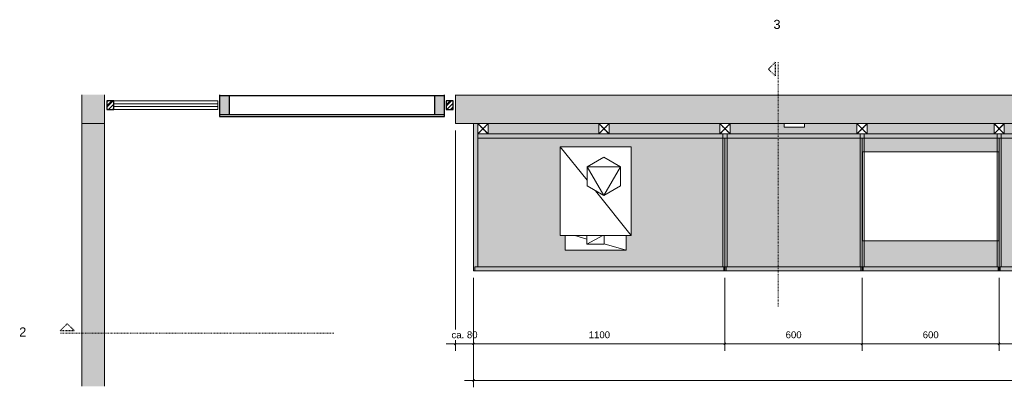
# Model space of a CAD drawing. Header units: millimetres. Extents: x -41613 to -506, y -9518 to 44768.
# Tile 10 of 11: x -41613 to -37304, y 43159 to 44768. Entities that reach past the tile are written whole.
import ezdxf

# ---------------------------------------------------------------- set-up
doc = ezdxf.new("R2010")
doc.units = ezdxf.units.MM
for name, pattern in [('Dash_2_', [6.35, 3.175, -3.175]), ('Hidden', [7.14375, 4.7625, -2.38125]), ('Overhead xxSmall', [2.579688, 1.5875, -0.992188])]:
    doc.linetypes.add(name, pattern=pattern)
for name, color, linetype, lineweight in [('0-1', 7, 'Continuous', 5), ('A----M-', 8, 'Continuous', 5), ('A----M--20', 8, 'Continuous', 5), ('A09-C---1', 8, 'Dash_2_', 13), ('A09-C---2', 135, 'Dash_2_', 25), ('A09-C---3', 8, 'Dash_2_', 5), ('A29-----1', 9, 'Continuous', 5), ('A29-----2', 7, 'Continuous', 13), ('A29-----3', 90, 'Continuous', 70), ('A31-----1', 50, 'Continuous', 9), ('A31-----2', 250, 'Continuous', 25), ('A31-----3', 140, 'Continuous', 9), ('A312----1', 7, 'Continuous', 13), ('A69-----1', 55, 'Continuous', 5), ('A99-----1', 1, 'Continuous', 13), ('A99-----3', 1, 'Overhead xxSmall', 13), ('Detail Items', 1, 'Continuous', 5), ('Detail Items-1', 7, 'Continuous', 13), ('Detail Items-2', 50, 'Continuous', 9), ('Detail Items-3', 1, 'Continuous', 9), ('Detail Items-4', 10, 'Continuous', 5), ('Detail Items-5', 1, 'Hidden', 5), ('walls-1', 254, 'Continuous', 5)]:
    doc.layers.add(name, color=color, linetype=linetype, lineweight=lineweight)
doc.styles.add('Arial', font='arial.ttf', dxfattribs={"height": 40})
doc.styles.add('Arial_1', font='arial.ttf', dxfattribs={"height": 30})
doc.dimstyles.new('TD_Diagonal_1_5_mm', dxfattribs={"dimscale": 304.8, "dimtxt": 30.607782, "dimasz": 0.026247, "dimexe": 0.098425, "dimexo": 0.098425, "dimgap": 0.052493, "dimtad": 1, "dimdec": 0, "dimzin": 0, "dimdsep": 46, "dimtxsty": 'Arial_1', "dimblk1": 'OBLIQUE', "dimblk2": 'OBLIQUE', "dimsah": 1, "dimcen": 0.09, "dimdle": 0.131234, "dimazin": 2, "dimtfac": 1, "dimtdec": 4, "dimtix": 1, "dimtmove": 0, "dimatfit": 3, "dimfxl": 1, "dimtvp": 1, "dimtfill": 1, "dimtolj": 1, "dimtzin": 0, "dimarcsym": 2})
pattern_1 = [(45, (-74507.788, -708.147), (-19.999808, 19.999808), []), (45, (-74490.788, -708.147), (-19.999808, 19.999808), []), (45, (-74489.788, -708.147), (-19.999808, 19.999808), []), (45, (-74488.788, -708.147), (-19.999808, 19.999808), []), (45, (-74487.788, -708.147), (-19.999808, 19.999808), []), (45, (-74486.788, -708.147), (-19.999808, 19.999808), []), (45, (-74485.788, -708.147), (-19.999808, 19.999808), []), (45, (-74484.788, -708.147), (-19.999808, 19.999808), [])]

# ---------------------------------------------------------------- blocks, each defined once
blk = doc.blocks.new('NLRS_32_10_DO_WB_houten kozijn enkele deur_gen_ABT - 67x90_1070x2315_dichtedeur_akoestisch bekleed_zelfsluitend-18601273-Pantry MFZ - Plan view')
at = {"layer": 'A31-----2'}
for p, q in [((-32067.6, 44085.4), (-32059.6, 44085.4)), ((-32067.6, 44035.4), (-32067.6, 44085.4)), ((-32059.6, 44085.4), (-32059.6, 44077.4)), ((-31985.6, 44085.4), (-31977.6, 44085.4)), ((-31985.6, 44077.4), (-31985.6, 44085.4)), ((-31977.6, 44085.4), (-31977.6, 44018.4)), ((-32059.6, 44077.4), (-31985.6, 44077.4)), ((-32017.6, 44035.4), (-32067.6, 44035.4)), ((-32017.6, 44018.4), (-32017.6, 44035.4)), ((-31977.6, 44018.4), (-32017.6, 44018.4))]:
    blk.add_line(p, q, dxfattribs=at)
blk = doc.blocks.new('NLRS_30_00_DO_UN_deur met akoestische panelen_binnendraaiend_gen_ABT - dichte deur-16680598-Pantry MFZ - Plan view')
at = {"layer": 'Detail Items-3'}
h = blk.add_hatch(dxfattribs=at)
h.set_pattern_fill('FP_1', color=256, style=0, pattern_type=2)
h.set_pattern_definition([(45, (-74507.79, -708.147), (-28.28427, 28.28427), [])])
h.paths.add_polyline_path([(-32069.6, 43163.2), (-32005.6, 43163.2), (-32005.6, 44033.4), (-32069.6, 44033.4), (-32069.6, 43801.4)])
at = {"layer": 'A31-----2'}
for p, q in [((-31980.6, 44006.4), (-31951.6, 44006.4)), ((-31951.6, 44006.4), (-31951.6, 43163.2))]:
    blk.add_line(p, q, dxfattribs=at)
at = {"layer": 'A312----1'}
for p, q in [((-32069.6, 44033.4), (-32005.6, 44033.4)), ((-32069.6, 43163.2), (-32069.6, 44033.4)), ((-32005.6, 44033.4), (-32005.6, 44006.4))]:
    blk.add_line(p, q, dxfattribs=at)
at = {"layer": 'Detail Items-1'}
for p, q in [((-31980.6, 44006.4), (-32005.6, 44006.4)), ((-32005.6, 44006.4), (-32005.6, 43163.2)), ((-31980.6, 43163.2), (-31980.6, 44006.4))]:
    blk.add_line(p, q, dxfattribs=at)
at = {"layer": 'Detail Items-2'}
for p, q in [((-32069.6, 44033.4), (-33139.6, 44033.4)), ((-32069.6, 44033.4), (-32069.6, 43163.2)), ((-32005.6, 44006.4), (-31984.9, 43163.2)), ((-31980.6, 44006.4), (-32001.4, 43163.2))]:
    blk.add_line(p, q, dxfattribs=at)
blk.add_arc((-32069.6, 44033.4), 1070, 180, 234.4869, dxfattribs=at)
blk = doc.blocks.new('NLRS_32_20_DO_deur in glazen wand - glazen deur_MA_01-18601276-Pantry MFZ - Plan view')
at = {"layer": 'A31-----3'}
h = blk.add_hatch(color=256, dxfattribs=at)
h.paths.add_polyline_path([(-39753.6, 44352.5), (-39753.6, 44435.3), (-39798.1, 44435.3), (-39798.1, 44352.5)])
h.paths.add_polyline_path([(-40695.1, 44352.5), (-40695.1, 44435.3), (-40739.6, 44435.3), (-40739.6, 44352.5)])
at = {"layer": 'A31-----1'}
for p, q in [((-39798.1, 44435.3), (-40695.1, 44435.3)), ((-40695.1, 44352.5), (-39798.1, 44352.5))]:
    blk.add_line(p, q, dxfattribs=at)
at = {"layer": 'A31-----2'}
for p, q in [((-40739.6, 44439.6), (-40739.6, 44436.9)), ((-40739.6, 44436.9), (-39753.6, 44436.9)), ((-40739.6, 44435.3), (-40739.6, 44352.5)), ((-40695.1, 44435.3), (-40739.6, 44435.3)), ((-40695.1, 44352.5), (-40695.1, 44435.3)), ((-39753.6, 44435.3), (-39798.1, 44435.3)), ((-39798.1, 44435.3), (-39798.1, 44352.5)), ((-39753.6, 44436.9), (-39753.6, 44439.6)), ((-39753.6, 44352.5), (-39753.6, 44435.3)), ((-40739.6, 44352.5), (-40695.1, 44352.5)), ((-40739.6, 44350.9), (-40739.6, 44343.9)), ((-39753.6, 44350.9), (-40739.6, 44350.9)), ((-40739.6, 44343.9), (-39753.6, 44343.9)), ((-39798.1, 44352.5), (-39753.6, 44352.5)), ((-39753.6, 44343.9), (-39753.6, 44350.9))]:
    blk.add_line(p, q, dxfattribs=at)
blk = doc.blocks.new('Rectangular Mullion - 00_maars_horizon-6610511-Pantry MFZ - Plan view')
at = {"layer": 'A31-----3'}
h = blk.add_hatch(dxfattribs=at)
h.set_pattern_fill('FP_2', color=256, style=0, pattern_type=2)
h.set_pattern_definition(pattern_1)
h.paths.add_polyline_path([(-41201.6, 44374.9), (-41201.6, 44412.9), (-41231.6, 44412.9), (-41231.6, 44374.9)])
at = {"layer": 'A31-----2'}
for p, q in [((-41201.6, 44412.9), (-41231.6, 44412.9)), ((-41231.6, 44412.9), (-41231.6, 44374.9)), ((-41201.6, 44374.9), (-41201.6, 44412.9)), ((-41231.6, 44374.9), (-41201.6, 44374.9))]:
    blk.add_line(p, q, dxfattribs=at)
blk = doc.blocks.new('Rectangular Mullion - 00_maars_horizon-7101494-Pantry MFZ - Plan view')
at = {"layer": 'A31-----3'}
h = blk.add_hatch(dxfattribs=at)
h.set_pattern_fill('FP_2', color=256, style=0, pattern_type=2)
h.set_pattern_definition(pattern_1)
h.paths.add_polyline_path([(-39716.6, 44374.9), (-39716.6, 44412.9), (-39746.6, 44412.9), (-39746.6, 44374.9)])
at = {"layer": 'A31-----2'}
for p, q in [((-39716.6, 44412.9), (-39746.6, 44412.9)), ((-39746.6, 44412.9), (-39746.6, 44374.9)), ((-39716.6, 44374.9), (-39716.6, 44412.9)), ((-39746.6, 44374.9), (-39716.6, 44374.9))]:
    blk.add_line(p, q, dxfattribs=at)
blk = doc.blocks.new('Rectangular Mullion - 00_maars_horizon_onder_profiel-14261393-Pantry MFZ - Plan view')
at = {"layer": 'A31-----1'}
for p, q in [((-41201.6, 44412.9), (-40746.6, 44412.9)), ((-40746.6, 44412.9), (-40746.6, 44399.9)), ((-40746.6, 44387.9), (-40746.6, 44374.9)), ((-40746.6, 44374.9), (-41201.6, 44374.9))]:
    blk.add_line(p, q, dxfattribs=at)
blk = doc.blocks.new('HSR-D_ABT_ARCH_Interieur_rvt-1-Pantry MFZ - Plan view')
at = {"layer": 'A29-----1'}
for points in [[(-41341.6, 44312.9), (-41241.6, 44312.9), (-41241.6, 44439.6), (-41341.6, 44439.6)], [(-39606.6, 44437.9), (-39606.7, 44439.6), (-39706.6, 44439.6), (-39706.6, 44437.9), (-39656.6, 44437.9)], [(-32380.5, 44312.9), (-32101.7, 44312.9), (-32101.7, 44437.9), (-39706.6, 44437.9), (-39706.6, 44312.9), (-32979.9, 44312.9)], [(-36401.7, 44437.9), (-36401.7, 44439.6), (-36501.7, 44439.6), (-36501.7, 44437.9)], [(-32001.7, 44437.9), (-32001.7, 44439.6), (-32101.7, 44439.6), (-32101.7, 44437.9), (-32051.7, 44437.9)], [(-32001.6, 44085.4), (-32001.7, 44437.9), (-32101.6, 44437.9), (-32101.6, 44085.4), (-32005.6, 44085.4)], [(-41241.6, 43163.2), (-41241.6, 44312.9), (-41341.6, 44312.9), (-41341.6, 43163.2)]]:
    blk.add_hatch(color=256, dxfattribs=at).paths.add_polyline_path(points)
at = {"layer": 'walls-1'}
blk.add_hatch(color=256, dxfattribs=at).paths.add_polyline_path([(-31951.6, 44018.4), (-31951.6, 44439.6), (-32001.6, 44439.6), (-32001.6, 44077.4), (-31985.6, 44077.4), (-31985.6, 44085.4), (-31977.6, 44085.4), (-31977.6, 44018.4)])
at = {"layer": 'A29-----2'}
for p, q in [((-41341.6, 44439.6), (-41341.6, 44312.9)), ((-41241.6, 44312.9), (-41241.6, 44439.6)), ((-39706.6, 44439.6), (-39706.6, 44437.9)), ((-39706.6, 44437.9), (-39706.6, 44312.9)), ((-39706.6, 44437.9), (-39656.6, 44437.9)), ((-39656.6, 44437.9), (-39606.6, 44437.9)), ((-39606.6, 44437.9), (-39606.6, 44439.6)), ((-36501.7, 44437.9), (-39606.6, 44437.9)), ((-36501.7, 44439.6), (-36501.7, 44437.9)), ((-36501.7, 44437.9), (-36401.7, 44437.9)), ((-36401.7, 44437.9), (-36401.7, 44439.6)), ((-32101.7, 44437.9), (-36401.7, 44437.9)), ((-32101.7, 44439.6), (-32101.7, 44437.9)), ((-32101.7, 44312.9), (-32101.7, 44437.9)), ((-32101.7, 44437.9), (-32051.7, 44437.9)), ((-32101.6, 44437.9), (-32101.6, 44085.4)), ((-32051.6, 44437.9), (-32101.6, 44437.9)), ((-32051.7, 44437.9), (-32001.7, 44437.9)), ((-32001.6, 44437.9), (-32051.6, 44437.9)), ((-32001.7, 44437.9), (-32001.7, 44439.6)), ((-32001.6, 44085.4), (-32001.6, 44437.9)), ((-40746.6, 44399.9), (-41201.6, 44399.9)), ((-41201.6, 44399.9), (-41201.6, 44387.9)), ((-41201.6, 44387.9), (-40746.6, 44387.9)), ((-40746.6, 44387.9), (-40746.6, 44399.9)), ((-41341.6, 44312.9), (-41241.6, 44312.9)), ((-41341.6, 44312.9), (-41341.6, 43163.2)), ((-41241.6, 44312.9), (-41341.6, 44312.9)), ((-41241.6, 43163.2), (-41241.6, 44312.9)), ((-39706.6, 44312.9), (-39608.6, 44312.9)), ((-39563.6, 44312.9), (-39079.1, 44312.9)), ((-39034.1, 44312.9), (-38549.1, 44312.9)), ((-38504.1, 44312.9), (-37949.1, 44312.9)), ((-37904.1, 44312.9), (-37349.1, 44312.9)), ((-37304.1, 44312.9), (-36749.1, 44312.9)), ((-36704.1, 44312.9), (-36149.1, 44312.9)), ((-36104.1, 44312.9), (-35549.1, 44312.9)), ((-35504.1, 44312.9), (-34949.1, 44312.9)), ((-34904.1, 44312.9), (-34349.1, 44312.9)), ((-34304.1, 44312.9), (-33789.6, 44312.9)), ((-33744.6, 44312.9), (-32101.7, 44312.9)), ((-32101.6, 44085.4), (-32067.6, 44085.4)), ((-32059.6, 44085.4), (-32051.6, 44085.4)), ((-32051.6, 44085.4), (-32001.6, 44085.4))]:
    blk.add_line(p, q, dxfattribs=at)
at = {"layer": 'A29-----3'}
for p, q in [((-32001.6, 44439.6), (-32001.6, 44077.4)), ((-31951.6, 44018.4), (-31951.6, 44439.6)), ((-31977.6, 44018.4), (-31951.6, 44018.4))]:
    blk.add_line(p, q, dxfattribs=at)
at = {"layer": 'A31-----1'}
for name in ['NLRS_32_20_DO_deur in glazen wand - glazen deur_MA_01-18601276-Pantry MFZ - Plan view', 'Rectangular Mullion - 00_maars_horizon-6610511-Pantry MFZ - Plan view', 'Rectangular Mullion - 00_maars_horizon_onder_profiel-14261393-Pantry MFZ - Plan view', 'Rectangular Mullion - 00_maars_horizon-7101494-Pantry MFZ - Plan view', 'NLRS_32_10_DO_WB_houten kozijn enkele deur_gen_ABT - 67x90_1070x2315_dichtedeur_akoestisch bekleed_zelfsluitend-18601273-Pantry MFZ - Plan view', 'NLRS_30_00_DO_UN_deur met akoestische panelen_binnendraaiend_gen_ABT - dichte deur-16680598-Pantry MFZ - Plan view']:
    blk.add_blockref(name, (0, 0), dxfattribs=at)
blk = doc.blocks.new('Electrical wall socket - Wall socket_Double WCD-17077541-Pantry MFZ - Plan view')
at = {"layer": 'A69-----1'}
for p, q in [((-38268, 44312.9), (-38268, 44297.9)), ((-38178, 44312.9), (-38178, 44297.9)), ((-38178, 44297.9), (-38268, 44297.9))]:
    blk.add_line(p, q, dxfattribs=at)
blk = doc.blocks.new('Koffiemachine - Koffiemachine-18252382-Pantry MFZ - Plan view')
at = {"layer": 'A69-----1'}
for p, q in [((-39130.5, 44065.2), (-39247.6, 44212.1)), ((-39247.6, 44212.1), (-39247.6, 43822.7)), ((-38937, 44212.1), (-39247.6, 44212.1)), ((-38937, 43822.7), (-38937, 44212.1)), ((-39130.5, 44124.6), (-39057.3, 44166.8)), ((-38984.2, 44124.6), (-39057.3, 44166.8)), ((-39130.5, 44124.6), (-39057.3, 43997.9)), ((-38984.2, 44124.6), (-39130.5, 44124.6)), ((-39130.5, 44124.6), (-39130.5, 44040.1)), ((-38984.2, 44124.6), (-39057.3, 43997.9)), ((-38984.2, 44124.6), (-38984.2, 44040.1)), ((-39057.3, 43997.9), (-39130.5, 44040.1)), ((-38937, 43822.7), (-39093.3, 44018.7)), ((-38984.2, 44040.1), (-39057.3, 43997.9)), ((-39247.6, 43822.7), (-38937, 43822.7)), ((-39226.4, 43822.7), (-39226.4, 43759.4)), ((-39130.8, 43807.8), (-39183.7, 43822.7)), ((-39130.8, 43785.3), (-39130.8, 43822.7)), ((-39130.8, 43785.3), (-39061.8, 43822.7)), ((-39055, 43785.3), (-39130.8, 43785.3)), ((-39055, 43785.3), (-39055, 43822.7)), ((-38959.2, 43759.4), (-39055, 43786.4)), ((-38959.2, 43759.4), (-38959.2, 43822.7)), ((-39226.4, 43759.4), (-38959.2, 43759.4))]:
    blk.add_line(p, q, dxfattribs=at)
blk = doc.blocks.new('Microwave - Magnetron-18255911-Pantry MFZ - Plan view')
at = {"layer": 'A69-----1'}
for p, q in [((-37328.6, 44189.9), (-37924.6, 44189.9)), ((-37924.6, 44189.9), (-37924.6, 43799.9)), ((-37328.6, 43799.9), (-37328.6, 44189.9)), ((-37924.6, 43799.9), (-37328.6, 43799.9))]:
    blk.add_line(p, q, dxfattribs=at)
blk = doc.blocks.new('Afstandsklods - Afstandsklods-13479953-Pantry MFZ - Plan view')
at = {"layer": 'Detail Items'}
for p, q in [((-39608.6, 44312.9), (-39608.6, 44267.9)), ((-39563.6, 44312.9), (-39608.6, 44312.9)), ((-39608.6, 44267.9), (-39563.6, 44312.9)), ((-39563.6, 44267.9), (-39608.6, 44312.9)), ((-39563.6, 44312.9), (-39563.6, 44267.9)), ((-39563.6, 44267.9), (-39608.6, 44267.9))]:
    blk.add_line(p, q, dxfattribs=at)
at = {"layer": 'Detail Items-5'}
for p, q in [((-39563.6, 44312.9), (-39608.6, 44312.9)), ((-39608.6, 44312.9), (-39608.6, 44267.9)), ((-39608.6, 44312.9), (-39563.6, 44267.9)), ((-39608.6, 44267.9), (-39563.6, 44312.9)), ((-39563.6, 44267.9), (-39563.6, 44312.9)), ((-39608.6, 44267.9), (-39563.6, 44267.9))]:
    blk.add_line(p, q, dxfattribs=at)
blk = doc.blocks.new('Detail View - Detail - Detail Number-13476530-Pantry MFZ - Plan view')
at = {"layer": 'A09-C---2'}
for p, q in [((-41435.4, 43407.4), (-41405.4, 43437.4)), ((-41435.4, 43407.4), (-41375.4, 43407.4)), ((-41375.4, 43407.4), (-41405.4, 43437.4))]:
    blk.add_line(p, q, dxfattribs=at)
blk = doc.blocks.new('DIMBLOCK6-Pantry MFZ - Plan view')
at = {"layer": 'A----M--20'}
for p, q in [((-37326.6, 43637.9), (-37326.6, 43318.6)), ((-37326.6, 43348.6), (-37326.6, 43637.9)), ((-36726.6, 43637.9), (-36726.6, 43318.6)), ((-36726.6, 43348.6), (-36726.6, 43637.9)), ((-36726.6, 43348.6), (-37326.6, 43348.6))]:
    blk.add_line(p, q, dxfattribs=at)
at = {"layer": 'A----M--20', "lineweight": 35}
for p, q in [((-37326.6, 43348.6), (-37322.6, 43352.6)), ((-36726.6, 43348.6), (-36722.6, 43352.6)), ((-37326.6, 43348.6), (-37330.6, 43344.6)), ((-36726.6, 43348.6), (-36730.6, 43344.6))]:
    blk.add_line(p, q, dxfattribs=at)
at = {"layer": 'A----M--20', "color": 0, "insert": (-37061.2, 43403.6), "char_height": 30, "width": 83.065, "attachment_point": 1, "line_spacing_factor": 0.941778, "style": 'Arial_1', "bg_fill": 3, "box_fill_scale": 1.25, "bg_fill_color": 256, "bg_fill_true_color": 13158600, "bg_fill_transparency": 0}
blk.add_mtext('600', dxfattribs=at)
blk = doc.blocks.new('_Oblique')
at = {"color": 0, "linetype": 'ByBlock', "lineweight": -2}
blk.add_line((-0.5, -0.5), (0.5, 0.5), dxfattribs=at)
blk = doc.blocks.new('DIMBLOCK7-Pantry MFZ - Plan view')
at = {"layer": 'A----M--20'}
for p, q in [((-37926.6, 43637.9), (-37926.6, 43318.6)), ((-37926.6, 43348.6), (-37926.6, 43637.9)), ((-37326.6, 43637.9), (-37326.6, 43318.6)), ((-37326.6, 43348.6), (-37326.6, 43637.9)), ((-37326.6, 43348.6), (-37926.6, 43348.6))]:
    blk.add_line(p, q, dxfattribs=at)
at = {"layer": 'A----M--20', "lineweight": 35}
for p, q in [((-37926.6, 43348.6), (-37922.6, 43352.6)), ((-37326.6, 43348.6), (-37322.6, 43352.6)), ((-37926.6, 43348.6), (-37930.6, 43344.6)), ((-37326.6, 43348.6), (-37330.6, 43344.6))]:
    blk.add_line(p, q, dxfattribs=at)
at = {"layer": 'A----M--20', "color": 0, "insert": (-37661.2, 43403.6), "char_height": 30, "width": 83.065, "attachment_point": 1, "line_spacing_factor": 0.941778, "style": 'Arial_1', "bg_fill": 3, "box_fill_scale": 1.25, "bg_fill_color": 256, "bg_fill_true_color": 13158600, "bg_fill_transparency": 0}
blk.add_mtext('600', dxfattribs=at)
blk = doc.blocks.new('DIMBLOCK8-Pantry MFZ - Plan view')
at = {"layer": 'A----M--20'}
for p, q in [((-38526.6, 43637.9), (-38526.6, 43318.6)), ((-38526.6, 43348.6), (-38526.6, 43637.9)), ((-37926.6, 43637.9), (-37926.6, 43318.6)), ((-37926.6, 43348.6), (-37926.6, 43637.9)), ((-37926.6, 43348.6), (-38526.6, 43348.6))]:
    blk.add_line(p, q, dxfattribs=at)
at = {"layer": 'A----M--20', "lineweight": 35}
for p, q in [((-38526.6, 43348.6), (-38522.6, 43352.6)), ((-37926.6, 43348.6), (-37922.6, 43352.6)), ((-38526.6, 43348.6), (-38530.6, 43344.6)), ((-37926.6, 43348.6), (-37930.6, 43344.6))]:
    blk.add_line(p, q, dxfattribs=at)
at = {"layer": 'A----M--20', "color": 0, "insert": (-38261.2, 43403.6), "char_height": 30, "width": 83.065, "attachment_point": 1, "line_spacing_factor": 0.941778, "style": 'Arial_1', "bg_fill": 3, "box_fill_scale": 1.25, "bg_fill_color": 256, "bg_fill_true_color": 13158600, "bg_fill_transparency": 0}
blk.add_mtext('600', dxfattribs=at)
blk = doc.blocks.new('DIMBLOCK9-Pantry MFZ - Plan view')
at = {"layer": 'A----M--20'}
for p, q in [((-39626.6, 43637.9), (-39626.6, 43318.6)), ((-39626.6, 43348.6), (-39626.6, 43637.9)), ((-38526.6, 43637.9), (-38526.6, 43318.6)), ((-38526.6, 43348.6), (-38526.6, 43637.9)), ((-38526.6, 43348.6), (-39626.6, 43348.6))]:
    blk.add_line(p, q, dxfattribs=at)
at = {"layer": 'A----M--20', "lineweight": 35}
for p, q in [((-39626.6, 43348.6), (-39622.6, 43352.6)), ((-38526.6, 43348.6), (-38522.6, 43352.6)), ((-39626.6, 43348.6), (-39630.6, 43344.6)), ((-38526.6, 43348.6), (-38530.6, 43344.6))]:
    blk.add_line(p, q, dxfattribs=at)
at = {"layer": 'A----M--20', "color": 0, "insert": (-39122.8, 43403.6), "char_height": 30, "width": 110.753, "attachment_point": 1, "line_spacing_factor": 0.941778, "style": 'Arial_1', "bg_fill": 3, "box_fill_scale": 1.25, "bg_fill_color": 256, "bg_fill_true_color": 13158600, "bg_fill_transparency": 0}
blk.add_mtext('1100', dxfattribs=at)
blk = doc.blocks.new('DIMBLOCK10-Pantry MFZ - Plan view')
at = {"layer": 'A----M--20'}
for p, q in [((-39626.6, 43637.9), (-39626.6, 43318.6)), ((-39626.6, 43348.6), (-39626.6, 43637.9)), ((-39626.6, 43637.9), (-39626.6, 43318.6)), ((-39626.6, 43348.6), (-39626.6, 43637.9)), ((-39626.6, 43348.6), (-39626.6, 43348.6))]:
    blk.add_line(p, q, dxfattribs=at)
at = {"layer": 'A----M--20', "lineweight": 35}
for q in [(-39622.6, 43352.6), (-39622.6, 43352.6), (-39630.6, 43344.6), (-39630.6, 43344.6)]:
    blk.add_line((-39626.6, 43348.6), q, dxfattribs=at)
at = {"layer": 'A----M--20', "color": 0, "insert": (-39638.1, 43403.6), "char_height": 30, "width": 27.688, "attachment_point": 1, "line_spacing_factor": 0.941778, "style": 'Arial_1', "bg_fill": 3, "box_fill_scale": 1.25, "bg_fill_color": 256, "bg_fill_true_color": 13158600, "bg_fill_transparency": 0}
blk.add_mtext('0', dxfattribs=at)
blk = doc.blocks.new('DIMBLOCK11-Pantry MFZ - Plan view')
at = {"layer": 'A----M--20'}
for p, q in [((-39706.6, 44282.9), (-39706.6, 43318.6)), ((-39706.6, 43348.6), (-39706.6, 44282.9)), ((-39626.6, 43637.9), (-39626.6, 43318.6)), ((-39626.6, 43348.6), (-39626.6, 43637.9)), ((-39626.6, 43348.6), (-39746.6, 43348.6))]:
    blk.add_line(p, q, dxfattribs=at)
at = {"layer": 'A----M--20', "lineweight": 35}
for p, q in [((-39706.6, 43348.6), (-39702.6, 43352.6)), ((-39626.6, 43348.6), (-39622.6, 43352.6)), ((-39706.6, 43348.6), (-39710.6, 43344.6)), ((-39626.6, 43348.6), (-39630.6, 43344.6))]:
    blk.add_line(p, q, dxfattribs=at)
at = {"layer": 'A----M--20', "color": 0, "insert": (-39723.6, 43403.6), "char_height": 30, "width": 136.746, "attachment_point": 1, "line_spacing_factor": 0.941778, "style": 'Arial_1', "bg_fill": 3, "box_fill_scale": 1.25, "bg_fill_color": 256, "bg_fill_true_color": 13158600, "bg_fill_transparency": 0}
blk.add_mtext('ca. 80', dxfattribs=at)
blk = doc.blocks.new('DIMBLOCK14-Pantry MFZ - Plan view')
at = {"layer": 'A----M--20'}
for p, q in [((-39626.6, 43637.9), (-39626.6, 43158.6)), ((-39626.6, 43188.6), (-39626.6, 43637.9)), ((-33726.6, 43637.9), (-33726.6, 43158.6)), ((-33726.6, 43188.6), (-33726.6, 43637.9)), ((-33726.6, 43188.6), (-39666.6, 43188.6))]:
    blk.add_line(p, q, dxfattribs=at)
at = {"layer": 'A----M--20', "lineweight": 35}
for p, q in [((-39626.6, 43188.6), (-39630.6, 43184.6)), ((-39626.6, 43188.6), (-39622.6, 43192.6)), ((-33726.6, 43188.6), (-33730.6, 43184.6)), ((-33726.6, 43188.6), (-33722.6, 43192.6))]:
    blk.add_line(p, q, dxfattribs=at)
at = {"layer": 'A----M--20', "color": 0, "insert": (-36722.8, 43243.6), "char_height": 30, "width": 110.753, "attachment_point": 1, "line_spacing_factor": 0.941778, "style": 'Arial_1', "bg_fill": 3, "box_fill_scale": 1.25, "bg_fill_color": 256, "bg_fill_true_color": 13158600, "bg_fill_transparency": 0}
blk.add_mtext('5900', dxfattribs=at)

msp = doc.modelspace()

# ---------------------------------------------------------------- hatches: boundary and pattern name
at = {"layer": 'Detail Items-4'}
h = msp.add_hatch(color=256, dxfattribs=at)
h.paths.add_polyline_path([(-39626.6, 43667.9), (-33726.6, 43667.9), (-33726.6, 44312.9), (-33744.6, 44312.9), (-33744.6, 44267.9), (-33789.6, 44267.9), (-33789.6, 44312.9), (-34304.1, 44312.9), (-34304.1, 44267.9), (-34349.1, 44267.9), (-34349.1, 44312.9), (-34904.1, 44312.9), (-34904.1, 44267.9), (-34949.1, 44267.9), (-34949.1, 44312.9), (-35504.1, 44312.9), (-35504.1, 44267.9), (-35549.1, 44267.9), (-35549.1, 44312.9), (-35670.7, 44312.9), (-35670.7, 44297.9), (-35760.7, 44297.9), (-35760.7, 44312.9), (-36104.1, 44312.9), (-36104.1, 44267.9), (-36149.1, 44267.9), (-36149.1, 44312.9), (-36704.1, 44312.9), (-36704.1, 44267.9), (-36749.1, 44267.9), (-36749.1, 44312.9), (-37304.1, 44312.9), (-37304.1, 44267.9), (-37349.1, 44267.9), (-37349.1, 44312.9), (-37904.1, 44312.9), (-37904.1, 44267.9), (-37949.1, 44267.9), (-37949.1, 44312.9), (-38178, 44312.9), (-38178, 44297.9), (-38268, 44297.9), (-38268, 44312.9), (-38504.1, 44312.9), (-38504.1, 44267.9), (-38549.1, 44267.9), (-38549.1, 44312.9), (-39034.1, 44312.9), (-39034.1, 44267.9), (-39079.1, 44267.9), (-39079.1, 44312.9), (-39563.6, 44312.9), (-39563.6, 44267.9), (-39608.6, 44267.9), (-39608.6, 44312.9), (-39626.6, 44312.9), (-39626.6, 43759.4)])
h.paths.add_polyline_path([(-38959.2, 43759.4), (-39226.4, 43759.4), (-39226.4, 43822.7), (-39247.6, 43822.7), (-39247.6, 44212.1), (-38937, 44212.1), (-38937, 43822.7), (-38959.2, 43822.7), (-38959.2, 43779.4)])
h.paths.add_polyline_path([(-37924.6, 43799.9), (-37924.6, 44189.9), (-37328.6, 44189.9), (-37328.6, 43799.9), (-37775.4, 43799.9)])
h.paths.add_polyline_path([(-35377.6, 43969.3), (-37101.6, 43969.3), (-37101.6, 44249.9), (-34101.6, 44249.9), (-34101.6, 43969.3), (-34531.9, 43969.3)])

# ---------------------------------------------------------------- linework, layer by layer
at = {"layer": 'A09-C---1'}
for p, q in [((-38294.3, 44581.7), (-38294.3, 43510.9)), ((-41435.4, 43395.2), (-40236.6, 43395.2))]:
    msp.add_line(p, q, dxfattribs=at)
at = {"layer": 'A99-----1'}
for p, q in [((-39608.6, 44312.9), (-39626.6, 44312.9)), ((-39626.6, 44312.9), (-39626.6, 43667.9)), ((-39626.6, 43667.9), (-39626.6, 44312.9)), ((-39079.1, 44312.9), (-39563.6, 44312.9)), ((-38549.1, 44312.9), (-39034.1, 44312.9)), ((-37949.1, 44312.9), (-38504.1, 44312.9)), ((-37349.1, 44312.9), (-37904.1, 44312.9)), ((-36749.1, 44312.9), (-37304.1, 44312.9)), ((-39608.6, 44267.9), (-39608.6, 43685.9)), ((-39079.1, 44267.9), (-39563.6, 44267.9)), ((-38549.1, 44267.9), (-39034.1, 44267.9)), ((-38535.6, 43685.9), (-38535.6, 44267.9)), ((-38517.6, 44267.9), (-38517.6, 43685.9)), ((-37949.1, 44267.9), (-38504.1, 44267.9)), ((-37935.6, 43685.9), (-37935.6, 44267.9)), ((-37917.6, 44267.9), (-37917.6, 43685.9)), ((-37349.1, 44267.9), (-37904.1, 44267.9)), ((-37335.6, 43685.9), (-37335.6, 44267.9)), ((-37317.6, 44267.9), (-37317.6, 43685.9)), ((-36749.1, 44267.9), (-37304.1, 44267.9)), ((-33744.6, 44249.9), (-39608.6, 44249.9)), ((-39626.6, 43667.9), (-33726.6, 43667.9)), ((-33731.6, 43667.9), (-39626.6, 43667.9)), ((-37331.6, 43685.9), (-39621.5, 43685.9)), ((-39621.5, 43685.9), (-39621.5, 43667.9)), ((-38531.6, 43667.9), (-38531.6, 43685.9)), ((-38521.6, 43685.9), (-38521.6, 43667.9)), ((-37931.6, 43667.9), (-37931.6, 43685.9)), ((-37921.6, 43685.9), (-37921.6, 43667.9)), ((-37331.6, 43667.9), (-37331.6, 43685.9)), ((-36731.6, 43685.9), (-37321.6, 43685.9)), ((-37321.6, 43685.9), (-37321.6, 43667.9))]:
    msp.add_line(p, q, dxfattribs=at)
at = {"layer": 'A99-----3'}
for p, q in [((-39626.6, 44312.9), (-39608.6, 44312.9)), ((-38526.6, 43667.9), (-38526.6, 44249.9)), ((-37926.6, 43667.9), (-37926.6, 44249.9)), ((-37326.6, 43667.9), (-37326.6, 44249.9))]:
    msp.add_line(p, q, dxfattribs=at)

# ---------------------------------------------------------------- block references
at = {"layer": '0-1'}
msp.add_blockref('HSR-D_ABT_ARCH_Interieur_rvt-1-Pantry MFZ - Plan view', (0, 0), dxfattribs=at)
at = {"layer": 'A09-C---2', "extrusion": (0, 0, -1), "rotation": 270.0000000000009}
msp.add_blockref('Detail View - Detail - Detail Number-13476530-Pantry MFZ - Plan view', (-5100.9, 3146.3), dxfattribs=at)
at = {"layer": 'A09-C---2'}
msp.add_blockref('Detail View - Detail - Detail Number-13476530-Pantry MFZ - Plan view', (0, 0), dxfattribs=at)
at = {"layer": 'A69-----1'}
for name in ['Electrical wall socket - Wall socket_Double WCD-17077541-Pantry MFZ - Plan view', 'Koffiemachine - Koffiemachine-18252382-Pantry MFZ - Plan view', 'Microwave - Magnetron-18255911-Pantry MFZ - Plan view']:
    msp.add_blockref(name, (0, 0), dxfattribs=at)
at = {"layer": 'Detail Items'}
for p in [(0, 0), (529.5, 0), (1059.5, 0), (1659.5, 0), (2259.5, 0)]:
    msp.add_blockref('Afstandsklods - Afstandsklods-13479953-Pantry MFZ - Plan view', p, dxfattribs=at)

# ---------------------------------------------------------------- texts
at = {"layer": 'A09-C---3', "char_height": 40, "width": 38.481, "attachment_point": 1, "style": 'Arial'}
for s, insert in [('3', (-38314.6, 44767.4)), ('2', (-41615.6, 43421))]:
    msp.add_mtext(s, dxfattribs=dict(at, insert=insert))

# ---------------------------------------------------------------- next in the draw order: dimensions: what is measured, and where the dimension line sits
at = {"layer": 'A----M-'}
dim = msp.add_linear_dim(base=(-37326.6, 43348.6), p1=(-36726.6, 43667.9), p2=(-37326.6, 43667.9), dimstyle='TD_Diagonal_1_5_mm', override={"dimpost": '<>', "dimfxl": 600}, dxfattribs=at)
dim.commit()
dim.dimension.update_dxf_attribs({"geometry": 'DIMBLOCK6-Pantry MFZ - Plan view', "text_midpoint": (-37026.6, 43379.9)})

# ---------------------------------------------------------------- next in the draw order: dimensions: what is measured, and where the dimension line sits
dim = msp.add_linear_dim(base=(-37926.6, 43348.6), p1=(-37326.6, 43667.9), p2=(-37926.6, 43667.9), dimstyle='TD_Diagonal_1_5_mm', override={"dimpost": '<>', "dimfxl": 600}, dxfattribs=at)
dim.commit()
dim.dimension.update_dxf_attribs({"geometry": 'DIMBLOCK7-Pantry MFZ - Plan view', "text_midpoint": (-37626.6, 43379.9)})

# ---------------------------------------------------------------- next in the draw order: dimensions: what is measured, and where the dimension line sits
dim = msp.add_linear_dim(base=(-38526.6, 43348.6), p1=(-37926.6, 43667.9), p2=(-38526.6, 43667.9), dimstyle='TD_Diagonal_1_5_mm', override={"dimpost": '<>', "dimfxl": 600}, dxfattribs=at)
dim.commit()
dim.dimension.update_dxf_attribs({"geometry": 'DIMBLOCK8-Pantry MFZ - Plan view', "text_midpoint": (-38226.6, 43379.9)})

# ---------------------------------------------------------------- next in the draw order: dimensions: what is measured, and where the dimension line sits
dim = msp.add_linear_dim(base=(-39626.6, 43348.6), p1=(-38526.6, 43667.9), p2=(-39626.6, 43667.9), dimstyle='TD_Diagonal_1_5_mm', override={"dimpost": '<>', "dimfxl": 1100}, dxfattribs=at)
dim.commit()
dim.dimension.update_dxf_attribs({"geometry": 'DIMBLOCK9-Pantry MFZ - Plan view', "text_midpoint": (-39076.6, 43379.9)})

# ---------------------------------------------------------------- next in the draw order: dimensions: what is measured, and where the dimension line sits
dim = msp.add_linear_dim(base=(-39626.6079231, 43348.6207541), p1=(-39626.6079231, 43667.9054157), p2=(-39626.6079231, 43667.9054157), dimstyle='TD_Diagonal_1_5_mm', override={"dimpost": '<>', "dimfxl": 1.45519e-11}, dxfattribs=at)
dim.commit()
dim.dimension.update_dxf_attribs({"geometry": 'DIMBLOCK10-Pantry MFZ - Plan view', "text_midpoint": (-39626.6079231, 43379.9379438)})

# ---------------------------------------------------------------- next in the draw order: dimensions: what is measured, and where the dimension line sits
dim = msp.add_linear_dim(base=(-39706.6, 43348.6), p1=(-39626.6, 43667.9), p2=(-39706.6, 44312.9), dimstyle='TD_Diagonal_1_5_mm', override={"dimpost": 'ca.<>', "dimfxl": 649.908291}, dxfattribs=at)
dim.commit()
dim.dimension.update_dxf_attribs({"geometry": 'DIMBLOCK11-Pantry MFZ - Plan view', "text_midpoint": (-39666.6, 43379.9)})

# ---------------------------------------------------------------- next in the draw order: dimensions: what is measured, and where the dimension line sits
dim = msp.add_linear_dim(base=(-39626.6, 43188.6), p1=(-33726.6, 43667.9), p2=(-39626.6, 43667.9), angle=0, dimstyle='TD_Diagonal_1_5_mm', override={"dimpost": '<>', "dimfxl": 5900}, dxfattribs=at)
dim.commit()
dim.dimension.update_dxf_attribs({"geometry": 'DIMBLOCK14-Pantry MFZ - Plan view', "text_midpoint": (-36676.6, 43219.9)})

doc.saveas('drawing.dxf')
